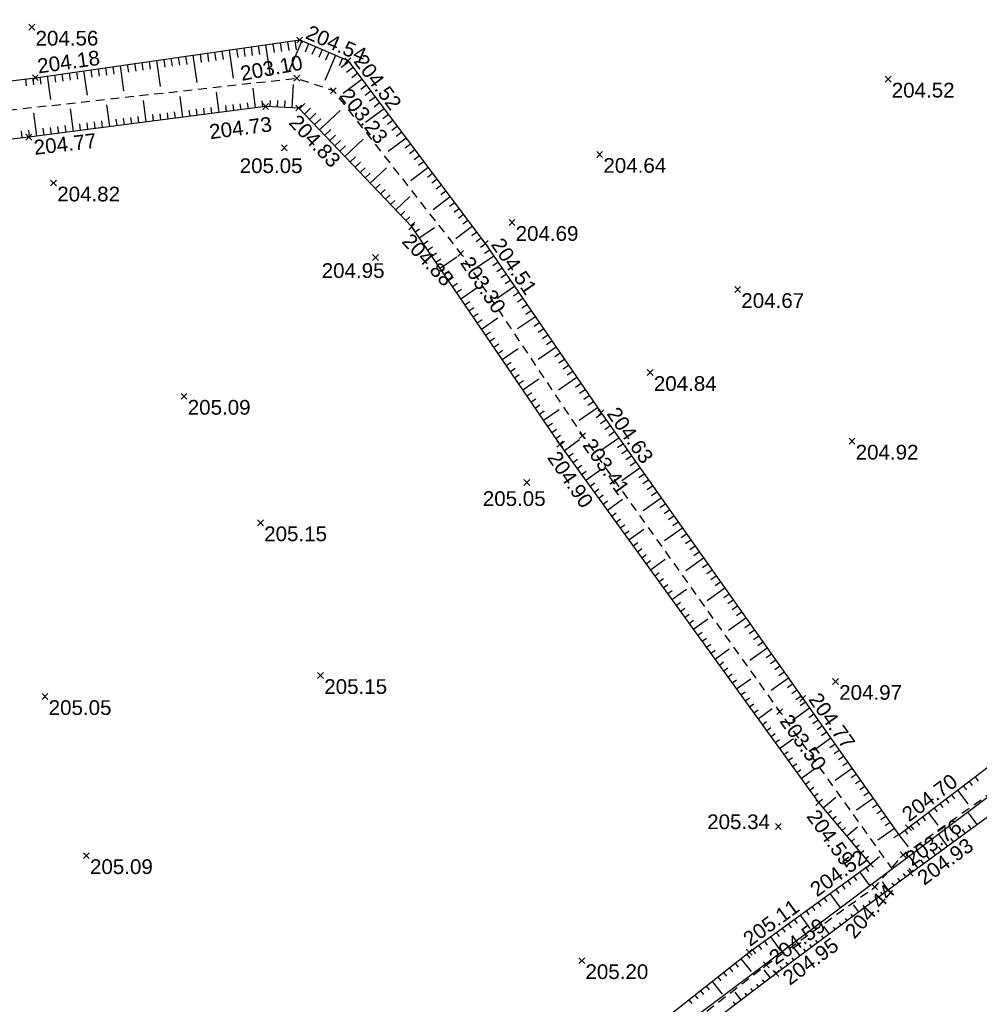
# Model space of a CAD drawing. Extents: x 1616800 to 1632437, y 2248456 to 2251974.
# Tile 246 of 256: x 1618193 to 1618258, y 2251271 to 2251338. Entities that reach past the tile are written whole.
import ezdxf
from ezdxf.enums import TextEntityAlignment as Align

# ---------------------------------------------------------------- set-up
doc = ezdxf.new("R2010")
doc.units = 0
doc.header["$LTSCALE"] = 2
doc.header["$PDMODE"] = 3
doc.header["$PDSIZE"] = 0.2
doc.linetypes.add('CONTINU', pattern=[0])
doc.linetypes.add('FOSSE', pattern=[0.5, 0.3, -0.2])
doc.layers.get('0').update_dxf_attribs({"linetype": 'CONTINUOUS'})
for name, color, linetype in [('X-PTS TOPO-TEXTE TOPOALT', 8, 'CONTINUOUS'), ('X-PTS TOPO-TOPOPOINT', 8, 'CONTINUOUS'), ('Y - FDP TOPO-LIMITES_ 98061', 8, 'CONTINUOUS'), ('Y-FDP TOPO-TOP_AXE_FOSSE', 8, 'CONTINUOUS'), ('Y-FDP TOPO-TOP_BARBULE', 8, 'CONTINUOUS'), ('Y-FDP TOPO-TOP_TALUS', 8, 'CONTINUOUS')]:
    doc.layers.add(name, color=color, linetype=linetype)
doc.styles.get("Standard").update_dxf_attribs({"font": 'arial.ttf'})

# ---------------------------------------------------------------- blocks, each defined once
blk = doc.blocks.new('TCPOINT')
at = {"color": 0}
blk.add_point((0, 0), dxfattribs=at)
at = {"layer": 'X-PTS TOPO-TEXTE TOPOALT'}
blk.add_attdef('ALT', text='', height=0.75, dxfattribs=at).set_placement((0.25, -0.25), align=Align.TOP_LEFT)
blk = doc.blocks.new('TCPOINT_C')
at = {"color": 0}
blk.add_point((0, 0), dxfattribs=at)
at = {"layer": 'X-PTS TOPO-TEXTE TOPOALT'}
blk.add_attdef('ALT', text='', height=0.75, dxfattribs=at).set_placement((0.5, 0.09), align=Align.MIDDLE_LEFT)
blk = doc.blocks.new('TCPOINT_2')
at = {"color": 0}
blk.add_point((0, 0), dxfattribs=at)
at = {"layer": 'X-PTS TOPO-TEXTE TOPOALT'}
blk.add_attdef('ALT', (0.25, 0.25), '', height=0.75, dxfattribs=at)

msp = doc.modelspace()

# ---------------------------------------------------------------- linework, layer by layer
at = {"layer": 'Y - FDP TOPO-LIMITES_ 98061', "flags": 128}
msp.add_lwpolyline([(1618000.033, 2251119.6372), (1618010.804, 2251118.9442), (1618115.6175, 2251197.6704), (1618016.3138, 2251311.8142), (1617999.4777, 2251326.37), (1617969.9379, 2251352.0601), (1617934.7754, 2251382.3083), (1618000.3795, 2251451.6653), (1618016.0396, 2251467.7735), (1618112.1715, 2251442.2887), (1618276.1045, 2251385.219), (1618332.7249, 2251346.7882), (1618346.2552, 2251357.2778), (1618351.6069, 2251354.908), (1618148.3489, 2251202.3141), (1618189.5386, 2251153.7374), (1618188.0254, 2251152.4292), (1618159.8898, 2251128.1121), (1618124.8252, 2251097.8039), (1618067.4989, 2251048.255), (1618052.0285, 2251063.7931), (1618022.5176, 2251095.4882), (1618000.033, 2251119.6372)], dxfattribs=at)
at = {"layer": 'Y-FDP TOPO-TOP_AXE_FOSSE', "linetype": 'FOSSE', "elevation": 201.34, "flags": 128}
msp.add_lwpolyline([(1618345.7226, 2251360.38), (1618329.8716, 2251365.804), (1618308.3316, 2251373.672), (1618293.6566, 2251378.527), (1618271.5336, 2251386.423), (1618253.2956, 2251392.776), (1618224.4006, 2251402.704), (1618207.2536, 2251409.293), (1618192.0736, 2251414.605), (1618177.4756, 2251419.986), (1618161.7616, 2251426.006), (1618144.2136, 2251431.839), (1618128.1146, 2251437.244), (1618112.9256, 2251442.926), (1618093.5746, 2251422.765), (1618085.0156, 2251409.649), (1618074.4826, 2251391.46), (1618063.0196, 2251371.133), (1618065.5016, 2251357.631), (1618069.7156, 2251347.677), (1618080.0226, 2251330.014), (1618085.9466, 2251321.616), (1618104.5726, 2251321.799), (1618118.5166, 2251324.229), (1618136.5086, 2251326.473), (1618156.2926, 2251328.253), (1618175.5956, 2251330.035), (1618211.7116, 2251334.041), (1618214.1936, 2251333.192), (1618222.8506, 2251322.127), (1618231.1446, 2251309.73), (1618244.5446, 2251290.968), (1618252.1488, 2251280.321)], dxfattribs=at)
msp.add_lwpolyline([(1618156.4306, 2251125.508), (1618166.9996, 2251135.119), (1618182.6476, 2251148.697), (1618188.6966, 2251154.37), (1618177.6926, 2251167.258), (1618166.1366, 2251181.139), (1618153.7296, 2251195.795), (1618149.3776, 2251201.621, -0.3656448), (1618149.4576, 2251203.064), (1618168.1926, 2251217.356), (1618183.4896, 2251228.595), (1618197.1766, 2251238.452), (1618213.2316, 2251250.796), (1618229.0026, 2251262.397), (1618243.6426, 2251273.746), (1618251.0196, 2251279.042), (1618252.9486, 2251281.227), (1618271.6956, 2251294.531), (1618289.8346, 2251308.431), (1618308.3586, 2251322.36), (1618326.3986, 2251335.924), (1618340.9166, 2251347.588), (1618348.7706, 2251353.165)], format="xyb", dxfattribs=at)
at = {"layer": 'Y-FDP TOPO-TOP_BARBULE'}
for p, q in [((1618211.0741, 2251336.5209), (1618211.1601, 2251335.9183)), ((1618212.0529, 2251336.578), (1618211.1503, 2251334.4786)), ((1618211.5691, 2251336.5916), (1618211.6591, 2251335.9603)), ((1618206.1242, 2251335.8146), (1618206.2049, 2251335.2492)), ((1618206.6192, 2251335.8853), (1618206.7004, 2251335.3161)), ((1618207.1142, 2251335.9559), (1618207.3867, 2251334.0462)), ((1618207.6092, 2251336.0265), (1618207.6915, 2251335.4499)), ((1618208.1042, 2251336.0971), (1618208.187, 2251335.5168)), ((1618208.5992, 2251336.1678), (1618208.6825, 2251335.5837)), ((1618209.0941, 2251336.2384), (1618209.178, 2251335.6507)), ((1618209.5891, 2251336.309), (1618209.8704, 2251334.3375)), ((1618210.0841, 2251336.3797), (1618210.169, 2251335.7845)), ((1618210.5791, 2251336.4503), (1618210.6646, 2251335.8514)), ((1618212.5122, 2251336.3805), (1618212.2684, 2251335.8133)), ((1618212.9716, 2251336.183), (1618212.7401, 2251335.6447)), ((1618213.4309, 2251335.9855), (1618213.2031, 2251335.4556)), ((1618213.8903, 2251335.788), (1618213.6661, 2251335.2666)), ((1618201.6693, 2251335.179), (1618201.7453, 2251334.6469)), ((1618202.1643, 2251335.2496), (1618202.4191, 2251333.4638)), ((1618202.6593, 2251335.3202), (1618202.7363, 2251334.7808)), ((1618203.1543, 2251335.3908), (1618203.2318, 2251334.8477)), ((1618203.6493, 2251335.4615), (1618203.7273, 2251334.9146)), ((1618204.1443, 2251335.5321), (1618204.2228, 2251334.9815)), ((1618204.6393, 2251335.6027), (1618204.9029, 2251333.755)), ((1618205.1342, 2251335.6734), (1618205.2139, 2251335.1153)), ((1618205.6292, 2251335.744), (1618205.7094, 2251335.1823)), ((1618214.3496, 2251335.5906), (1618213.6144, 2251333.8805)), ((1618214.8089, 2251335.3931), (1618214.592, 2251334.8885)), ((1618215.239, 2251335.1583), (1618214.7291, 2251334.775)), ((1618196.7195, 2251334.4727), (1618196.7901, 2251333.9778)), ((1618197.2145, 2251334.5433), (1618197.4516, 2251332.8813)), ((1618197.7095, 2251334.6139), (1618197.7811, 2251334.1116)), ((1618198.2044, 2251334.6846), (1618198.2766, 2251334.1785)), ((1618198.6994, 2251334.7552), (1618198.7722, 2251334.2455)), ((1618199.1944, 2251334.8258), (1618199.2677, 2251334.3124)), ((1618199.6894, 2251334.8964), (1618199.9354, 2251333.1726)), ((1618200.1844, 2251334.9671), (1618200.2587, 2251334.4462)), ((1618200.6794, 2251335.0377), (1618200.7542, 2251334.5131)), ((1618201.1744, 2251335.1083), (1618201.2497, 2251334.58)), ((1618215.5394, 2251334.7586), (1618215.0947, 2251334.4243)), ((1618193.2526, 2251333.993), (1618193.3098, 2251333.5194)), ((1618193.749, 2251334.0529), (1618193.8063, 2251333.5782)), ((1618194.2445, 2251334.1195), (1618194.3125, 2251333.6432)), ((1618194.7395, 2251334.1901), (1618194.9678, 2251332.5901)), ((1618195.2345, 2251334.2608), (1618195.3035, 2251333.7771)), ((1618195.7295, 2251334.3314), (1618195.7991, 2251333.844)), ((1618196.2245, 2251334.402), (1618196.2946, 2251333.9109)), ((1618216.1403, 2251333.9593), (1618214.8573, 2251332.9948)), ((1618215.8399, 2251334.359), (1618215.4531, 2251334.0682)), ((1618208.9125, 2251332.0253), (1618208.739, 2251333.3702)), ((1618211.4051, 2251332.0324), (1618211.4757, 2251333.6199)), ((1618216.4408, 2251333.5596), (1618216.0577, 2251333.2717)), ((1618216.7412, 2251333.16), (1618216.36, 2251332.8734)), ((1618201.4742, 2251331.0656), (1618201.287, 2251332.5167)), ((1618203.9536, 2251331.3855), (1618203.771, 2251332.8012)), ((1618206.4331, 2251331.7054), (1618206.255, 2251333.0857)), ((1618209.4084, 2251332.0892), (1618209.3566, 2251332.4906)), ((1618209.9066, 2251332.099), (1618209.9253, 2251332.5191)), ((1618210.4061, 2251332.0768), (1618210.4256, 2251332.5156)), ((1618210.9056, 2251332.0546), (1618210.9259, 2251332.5121)), ((1618217.0416, 2251332.7603), (1618216.6623, 2251332.4751)), ((1618196.5153, 2251330.4258), (1618196.3189, 2251331.9477)), ((1618198.9947, 2251330.7457), (1618198.8029, 2251332.2322)), ((1618204.4495, 2251331.4495), (1618204.395, 2251331.8721)), ((1618204.9454, 2251331.5134), (1618204.8912, 2251331.9339)), ((1618205.4413, 2251331.5774), (1618205.3873, 2251331.9958)), ((1618205.9372, 2251331.6414), (1618205.8835, 2251332.0576)), ((1618206.929, 2251331.7694), (1618206.8758, 2251332.1813)), ((1618207.4249, 2251331.8333), (1618207.372, 2251332.2432)), ((1618207.9207, 2251331.8973), (1618207.8681, 2251332.305)), ((1618208.4166, 2251331.9613), (1618208.3643, 2251332.3669)), ((1618211.8848, 2251331.9666), (1618212.2586, 2251332.3224)), ((1618212.2295, 2251331.6044), (1618212.6486, 2251332.0033)), ((1618213.2637, 2251330.5179), (1618214.6494, 2251331.8369)), ((1618217.6425, 2251331.961), (1618216.3903, 2251331.0197)), ((1618217.3421, 2251332.3606), (1618216.9646, 2251332.0768)), ((1618194.0358, 2251330.106), (1618193.8349, 2251331.6632)), ((1618198.4988, 2251330.6817), (1618198.441, 2251331.1298)), ((1618199.4906, 2251330.8097), (1618199.4334, 2251331.2535)), ((1618199.9865, 2251330.8737), (1618199.9295, 2251331.3154)), ((1618200.4824, 2251330.9377), (1618200.4257, 2251331.3772)), ((1618200.9783, 2251331.0016), (1618200.9218, 2251331.4391)), ((1618201.9701, 2251331.1296), (1618201.9142, 2251331.5628)), ((1618202.466, 2251331.1936), (1618202.4103, 2251331.6247)), ((1618202.9618, 2251331.2575), (1618202.9065, 2251331.6865)), ((1618203.4577, 2251331.3215), (1618203.4027, 2251331.7484)), ((1618212.5742, 2251331.2423), (1618213.0068, 2251331.654)), ((1618212.9189, 2251330.8801), (1618213.3431, 2251331.2838)), ((1618217.943, 2251331.5613), (1618217.5692, 2251331.2803)), ((1618218.2434, 2251331.1616), (1618217.8715, 2251330.882)), ((1618193.0434, 2251329.9834), (1618192.9884, 2251330.4542)), ((1618193.5399, 2251330.042), (1618193.4794, 2251330.5113)), ((1618194.5317, 2251330.1699), (1618194.4717, 2251330.635)), ((1618195.0276, 2251330.2339), (1618194.9679, 2251330.6968)), ((1618195.5235, 2251330.2979), (1618195.464, 2251330.7587)), ((1618196.0194, 2251330.3619), (1618195.9602, 2251330.8206)), ((1618197.0112, 2251330.4898), (1618196.9525, 2251330.9443)), ((1618197.5071, 2251330.5538), (1618197.4487, 2251331.0061)), ((1618198.0029, 2251330.6178), (1618197.9449, 2251331.068)), ((1618213.6084, 2251330.1557), (1618214.0157, 2251330.5434)), ((1618218.5439, 2251330.762), (1618218.1738, 2251330.4837)), ((1618213.9531, 2251329.7936), (1618214.3519, 2251330.1732)), ((1618214.2978, 2251329.4314), (1618214.6882, 2251329.803)), ((1618214.9873, 2251328.7071), (1618216.2323, 2251329.8921)), ((1618219.1447, 2251329.9626), (1618217.9234, 2251329.0445)), ((1618218.8443, 2251330.3623), (1618218.476, 2251330.0855)), ((1618214.6425, 2251329.0692), (1618215.0245, 2251329.4328)), ((1618219.4452, 2251329.563), (1618219.0806, 2251329.2889)), ((1618219.7456, 2251329.1633), (1618219.3829, 2251328.8906)), ((1618215.332, 2251328.3449), (1618215.6971, 2251328.6924)), ((1618220.0461, 2251328.7636), (1618219.6852, 2251328.4924)), ((1618215.6767, 2251327.9827), (1618216.0333, 2251328.3222)), ((1618216.0214, 2251327.6206), (1618216.3696, 2251327.952)), ((1618216.7109, 2251326.8962), (1618217.8152, 2251327.9473)), ((1618220.647, 2251327.9643), (1618219.4565, 2251327.0694)), ((1618220.3465, 2251328.364), (1618219.9875, 2251328.0941)), ((1618216.3661, 2251327.2584), (1618216.7059, 2251327.5818)), ((1618220.9474, 2251327.5646), (1618220.5921, 2251327.2975)), ((1618221.2478, 2251327.1649), (1618220.8944, 2251326.8993)), ((1618217.0556, 2251326.534), (1618217.3784, 2251326.8413)), ((1618217.4003, 2251326.1719), (1618217.7147, 2251326.4711)), ((1618221.5483, 2251326.7653), (1618221.1967, 2251326.501)), ((1618217.745, 2251325.8097), (1618218.051, 2251326.1009)), ((1618218.4345, 2251325.0854), (1618219.3981, 2251326.0026)), ((1618222.1492, 2251325.9659), (1618220.9895, 2251325.0942)), ((1618221.8487, 2251326.3656), (1618221.499, 2251326.1027)), ((1618218.0897, 2251325.4475), (1618218.3873, 2251325.7307)), ((1618222.4496, 2251325.5663), (1618222.1036, 2251325.3061)), ((1618222.75, 2251325.1666), (1618222.4059, 2251324.9079)), ((1618218.7792, 2251324.7232), (1618219.0598, 2251324.9903)), ((1618219.1239, 2251324.361), (1618219.3961, 2251324.6201)), ((1618223.0505, 2251324.7669), (1618222.7082, 2251324.5096)), ((1618219.4686, 2251323.9988), (1618219.7324, 2251324.2499)), ((1618219.7606, 2251323.594), (1618220.0647, 2251323.8012)), ((1618220.042, 2251323.1808), (1618221.0775, 2251323.8861)), ((1618223.6514, 2251323.9676), (1618222.5226, 2251323.1191)), ((1618223.3509, 2251324.3673), (1618223.0104, 2251324.1113)), ((1618223.9518, 2251323.5679), (1618223.615, 2251323.3148)), ((1618224.2523, 2251323.1683), (1618223.9172, 2251322.9164)), ((1618220.3235, 2251322.7675), (1618220.6407, 2251322.9836)), ((1618220.605, 2251322.3543), (1618220.9287, 2251322.5748)), ((1618224.5513, 2251322.7676), (1618224.2006, 2251322.528)), ((1618220.8864, 2251321.941), (1618221.2167, 2251322.166)), ((1618221.1679, 2251321.5278), (1618221.5048, 2251321.7572)), ((1618221.4494, 2251321.1145), (1618222.5917, 2251321.8926)), ((1618225.1154, 2251321.9419), (1618223.9399, 2251321.1389)), ((1618224.8334, 2251322.3548), (1618224.4817, 2251322.1145)), ((1618225.3974, 2251321.529), (1618225.0438, 2251321.2875)), ((1618225.6795, 2251321.1162), (1618225.3249, 2251320.874)), ((1618221.7308, 2251320.7013), (1618222.0727, 2251320.9342)), ((1618222.0123, 2251320.288), (1618222.3534, 2251320.5203)), ((1618225.9615, 2251320.7033), (1618225.606, 2251320.4604)), ((1618222.2938, 2251319.8748), (1618222.634, 2251320.1065)), ((1618222.8567, 2251319.0483), (1618223.9853, 2251319.817)), ((1618226.5256, 2251319.8776), (1618225.3341, 2251319.0637)), ((1618226.2435, 2251320.2904), (1618225.887, 2251320.0469)), ((1618222.5753, 2251319.4615), (1618222.9147, 2251319.6927)), ((1618226.8076, 2251319.4647), (1618226.4492, 2251319.2199)), ((1618227.0896, 2251319.0518), (1618226.7303, 2251318.8064)), ((1618223.1382, 2251318.6351), (1618223.476, 2251318.8651)), ((1618223.4197, 2251318.2218), (1618223.7566, 2251318.4513)), ((1618227.3717, 2251318.639), (1618227.0113, 2251318.3928)), ((1618223.7011, 2251317.8086), (1618224.0372, 2251318.0375)), ((1618224.2641, 2251316.9821), (1618225.379, 2251317.7414)), ((1618227.9357, 2251317.8132), (1618226.7283, 2251316.9884)), ((1618227.6537, 2251318.2261), (1618227.2924, 2251317.9793)), ((1618223.9826, 2251317.3953), (1618224.3179, 2251317.6237)), ((1618228.2177, 2251317.4004), (1618227.8546, 2251317.1523)), ((1618224.5455, 2251316.5688), (1618224.8792, 2251316.7961)), ((1618224.827, 2251316.1556), (1618225.1598, 2251316.3822)), ((1618228.4998, 2251316.9875), (1618228.1356, 2251316.7388)), ((1618228.7818, 2251316.5746), (1618228.4167, 2251316.3252)), ((1618225.1085, 2251315.7423), (1618225.4405, 2251315.9684)), ((1618229.3459, 2251315.7489), (1618228.1225, 2251314.9132)), ((1618229.0638, 2251316.1618), (1618228.6978, 2251315.9117)), ((1618225.39, 2251315.3291), (1618225.7211, 2251315.5546)), ((1618225.6714, 2251314.9158), (1618226.7726, 2251315.6658)), ((1618229.6279, 2251315.336), (1618229.2599, 2251315.0847)), ((1618225.9529, 2251314.5026), (1618226.2824, 2251314.727)), ((1618229.9099, 2251314.9232), (1618229.541, 2251314.6712)), ((1618230.192, 2251314.5103), (1618229.8221, 2251314.2576)), ((1618226.2344, 2251314.0893), (1618226.5631, 2251314.3132)), ((1618226.5158, 2251313.6761), (1618226.8437, 2251313.8994)), ((1618230.474, 2251314.0974), (1618230.1032, 2251313.8441)), ((1618226.7973, 2251313.2628), (1618227.1244, 2251313.4856)), ((1618227.0788, 2251312.8496), (1618228.1662, 2251313.5902)), ((1618230.756, 2251313.6846), (1618229.5167, 2251312.838)), ((1618231.0381, 2251313.2717), (1618230.6653, 2251313.0171)), ((1618227.3602, 2251312.4363), (1618227.6857, 2251312.658)), ((1618231.3201, 2251312.8588), (1618230.9464, 2251312.6036)), ((1618231.6021, 2251312.446), (1618231.2274, 2251312.19)), ((1618227.6417, 2251312.0231), (1618227.9663, 2251312.2441)), ((1618227.9232, 2251311.6098), (1618228.2469, 2251311.8303)), ((1618231.8841, 2251312.0331), (1618231.5085, 2251311.7765)), ((1618228.2047, 2251311.1966), (1618228.5276, 2251311.4165)), ((1618228.4861, 2251310.7833), (1618229.5599, 2251311.5147)), ((1618232.1662, 2251311.6202), (1618230.9109, 2251310.7627)), ((1618232.4493, 2251311.2082), (1618232.0755, 2251310.9441)), ((1618228.7676, 2251310.3701), (1618229.0889, 2251310.5889)), ((1618232.7378, 2251310.7998), (1618232.3617, 2251310.5342)), ((1618233.0262, 2251310.3913), (1618232.6507, 2251310.1261)), ((1618229.0491, 2251309.9568), (1618229.3695, 2251310.1751)), ((1618229.3305, 2251309.5436), (1618229.6502, 2251309.7613)), ((1618233.3147, 2251309.9829), (1618232.9397, 2251309.7181)), ((1618229.6125, 2251309.1307), (1618229.9253, 2251309.3566)), ((1618229.9053, 2251308.7254), (1618230.938, 2251309.4713)), ((1618233.6031, 2251309.5745), (1618232.3548, 2251308.6929)), ((1618233.8916, 2251309.1661), (1618233.5176, 2251308.902)), ((1618230.1981, 2251308.3201), (1618230.5074, 2251308.5435)), ((1618234.18, 2251308.7577), (1618233.8066, 2251308.4939)), ((1618234.4685, 2251308.3493), (1618234.0955, 2251308.0859)), ((1618230.4909, 2251307.9148), (1618230.7996, 2251308.1378)), ((1618230.7837, 2251307.5095), (1618231.0919, 2251307.7321)), ((1618234.7569, 2251307.9409), (1618234.3845, 2251307.6779)), ((1618231.0765, 2251307.1041), (1618231.3842, 2251307.3264)), ((1618231.3692, 2251306.6988), (1618232.3932, 2251307.4385)), ((1618235.0454, 2251307.5325), (1618233.8057, 2251306.6569)), ((1618235.3338, 2251307.1241), (1618234.9625, 2251306.8618)), ((1618231.662, 2251306.2935), (1618231.9687, 2251306.515)), ((1618235.6223, 2251306.7157), (1618235.2514, 2251306.4537)), ((1618231.9548, 2251305.8882), (1618232.2609, 2251306.1093)), ((1618232.2476, 2251305.4829), (1618232.5532, 2251305.7037)), ((1618235.9107, 2251306.3073), (1618235.5404, 2251306.0457)), ((1618236.1992, 2251305.8989), (1618235.8294, 2251305.6377)), ((1618232.5404, 2251305.0776), (1618232.8455, 2251305.298)), ((1618232.8332, 2251304.6723), (1618233.8484, 2251305.4056)), ((1618236.4876, 2251305.4905), (1618235.2566, 2251304.621)), ((1618236.7761, 2251305.0821), (1618236.4073, 2251304.8216)), ((1618233.1259, 2251304.267), (1618233.43, 2251304.4866)), ((1618237.0645, 2251304.6736), (1618236.6963, 2251304.4135)), ((1618233.4187, 2251303.8616), (1618233.7222, 2251304.0809)), ((1618233.7115, 2251303.4563), (1618234.0145, 2251303.6752)), ((1618237.353, 2251304.2652), (1618236.9852, 2251304.0055)), ((1618237.6414, 2251303.8568), (1618237.2742, 2251303.5974)), ((1618234.0043, 2251303.051), (1618234.3068, 2251303.2695)), ((1618234.2971, 2251302.6457), (1618235.3036, 2251303.3728)), ((1618237.9299, 2251303.4484), (1618236.7074, 2251302.585)), ((1618238.2184, 2251303.04), (1618237.8521, 2251302.7814)), ((1618234.5898, 2251302.2404), (1618234.8913, 2251302.4581)), ((1618238.5068, 2251302.6316), (1618238.1411, 2251302.3733)), ((1618234.8826, 2251301.8351), (1618235.1835, 2251302.0524)), ((1618235.1754, 2251301.4298), (1618235.4758, 2251301.6467)), ((1618238.7953, 2251302.2232), (1618238.4301, 2251301.9653)), ((1618239.0837, 2251301.8148), (1618238.719, 2251301.5572)), ((1618235.4682, 2251301.0245), (1618235.7681, 2251301.2411)), ((1618235.761, 2251300.6191), (1618236.7588, 2251301.3399)), ((1618239.3722, 2251301.4064), (1618238.1583, 2251300.549)), ((1618239.6606, 2251300.998), (1618239.297, 2251300.7411)), ((1618236.0538, 2251300.2138), (1618236.3526, 2251300.4297)), ((1618239.9491, 2251300.5896), (1618239.5859, 2251300.3331)), ((1618236.3465, 2251299.8085), (1618236.6448, 2251300.024)), ((1618240.2375, 2251300.1812), (1618239.8749, 2251299.9251)), ((1618240.526, 2251299.7728), (1618240.1639, 2251299.517)), ((1618236.6393, 2251299.4032), (1618236.9371, 2251299.6183)), ((1618236.9321, 2251298.9979), (1618237.2294, 2251299.2126)), ((1618237.2249, 2251298.5926), (1618238.2139, 2251299.307)), ((1618240.8144, 2251299.3644), (1618239.6091, 2251298.5131)), ((1618237.5177, 2251298.1873), (1618237.8139, 2251298.4012)), ((1618241.1029, 2251298.9559), (1618240.7418, 2251298.7009)), ((1618241.3913, 2251298.5475), (1618241.0308, 2251298.2929)), ((1618237.8105, 2251297.782), (1618238.1061, 2251297.9955)), ((1618241.6798, 2251298.1391), (1618241.3197, 2251297.8848)), ((1618241.9682, 2251297.7307), (1618241.6087, 2251297.4768)), ((1618238.1032, 2251297.3766), (1618238.3984, 2251297.5898)), ((1618238.396, 2251296.9713), (1618238.6906, 2251297.1842)), ((1618238.6888, 2251296.566), (1618239.6691, 2251297.2742)), ((1618242.2567, 2251297.3223), (1618241.06, 2251296.4771)), ((1618238.9816, 2251296.1607), (1618239.2752, 2251296.3728)), ((1618242.5451, 2251296.9139), (1618242.1866, 2251296.6607)), ((1618242.8336, 2251296.5055), (1618242.4756, 2251296.2527)), ((1618239.2744, 2251295.7554), (1618239.5674, 2251295.9671)), ((1618243.122, 2251296.0971), (1618242.7646, 2251295.8446)), ((1618243.4105, 2251295.6887), (1618243.0535, 2251295.4366)), ((1618239.5672, 2251295.3501), (1618239.8597, 2251295.5614)), ((1618239.8599, 2251294.9448), (1618240.1519, 2251295.1557)), ((1618240.1527, 2251294.5395), (1618241.1243, 2251295.2413)), ((1618243.6989, 2251295.2803), (1618242.5109, 2251294.4412)), ((1618240.4455, 2251294.1341), (1618240.7365, 2251294.3443)), ((1618243.9874, 2251294.8719), (1618243.6315, 2251294.6205)), ((1618244.2758, 2251294.4635), (1618243.9204, 2251294.2125)), ((1618240.7383, 2251293.7288), (1618241.0287, 2251293.9386)), ((1618244.5643, 2251294.0551), (1618244.2094, 2251293.8044)), ((1618244.8527, 2251293.6467), (1618244.4984, 2251293.3964)), ((1618241.0311, 2251293.3235), (1618241.321, 2251293.5329)), ((1618241.3239, 2251292.9182), (1618241.6132, 2251293.1273)), ((1618241.6166, 2251292.5129), (1618242.5795, 2251293.2085)), ((1618245.1412, 2251293.2382), (1618243.9617, 2251292.4052)), ((1618241.9094, 2251292.1076), (1618242.1978, 2251292.3159)), ((1618245.4296, 2251292.8298), (1618245.0763, 2251292.5803)), ((1618245.7181, 2251292.4214), (1618245.3653, 2251292.1723)), ((1618242.2022, 2251291.7023), (1618242.49, 2251291.9102)), ((1618246.0065, 2251292.013), (1618245.6542, 2251291.7642)), ((1618246.295, 2251291.6046), (1618245.9432, 2251291.3562)), ((1618242.495, 2251291.297), (1618242.7823, 2251291.5045)), ((1618242.7878, 2251290.8916), (1618243.0745, 2251291.0988)), ((1618243.0806, 2251290.4863), (1618244.0347, 2251291.1756)), ((1618246.5834, 2251291.1962), (1618245.4126, 2251290.3693)), ((1618243.3733, 2251290.081), (1618243.6591, 2251290.2874)), ((1618246.8719, 2251290.7878), (1618246.5211, 2251290.5401)), ((1618247.1603, 2251290.3794), (1618246.8101, 2251290.132)), ((1618243.6661, 2251289.6757), (1618243.9513, 2251289.8817)), ((1618247.4488, 2251289.971), (1618247.0991, 2251289.724)), ((1618243.9589, 2251289.2704), (1618244.2436, 2251289.476)), ((1618244.2517, 2251288.8651), (1618244.5358, 2251289.0703)), ((1618244.5445, 2251288.4598), (1618245.4899, 2251289.1427)), ((1618248.0257, 2251289.1542), (1618246.8634, 2251288.3333)), ((1618247.7372, 2251289.5626), (1618247.388, 2251289.316)), ((1618244.8373, 2251288.0545), (1618245.1204, 2251288.259)), ((1618248.3141, 2251288.7458), (1618247.966, 2251288.4999)), ((1618248.6026, 2251288.3374), (1618248.2549, 2251288.0918)), ((1618245.13, 2251287.6491), (1618245.4126, 2251287.8533)), ((1618248.891, 2251287.929), (1618248.5439, 2251287.6838)), ((1618245.4228, 2251287.2438), (1618245.7049, 2251287.4476)), ((1618245.7156, 2251286.8385), (1618245.9971, 2251287.0419)), ((1618246.0084, 2251286.4332), (1618246.9451, 2251287.1099)), ((1618249.4679, 2251287.1121), (1618248.3143, 2251286.2974)), ((1618249.1795, 2251287.5206), (1618248.8329, 2251287.2758)), ((1618249.7564, 2251286.7037), (1618249.4108, 2251286.4597)), ((1618250.0448, 2251286.2953), (1618249.6998, 2251286.0516)), ((1618257.8313, 2251286.5306), (1618258.0494, 2251286.2442)), ((1618246.3012, 2251286.0279), (1618246.5817, 2251286.2305)), ((1618246.5939, 2251285.6226), (1618246.8739, 2251285.8248)), ((1618250.3333, 2251285.8869), (1618249.9887, 2251285.6436)), ((1618256.6378, 2251285.622), (1618257.3404, 2251284.6991)), ((1618257.0356, 2251285.9249), (1618257.2489, 2251285.6448)), ((1618257.4335, 2251286.2278), (1618257.6491, 2251285.9445)), ((1618246.8867, 2251285.2173), (1618247.1662, 2251285.4191)), ((1618247.1795, 2251284.812), (1618247.4584, 2251285.0134)), ((1618247.4992, 2251284.4276), (1618248.3569, 2251285.1495)), ((1618250.9102, 2251285.0701), (1618249.7652, 2251284.2614)), ((1618250.6217, 2251285.4785), (1618250.2777, 2251285.2355)), ((1618255.8422, 2251285.0162), (1618256.0481, 2251284.7458)), ((1618256.24, 2251285.3191), (1618256.4483, 2251285.0455)), ((1618247.8211, 2251284.045), (1618248.0711, 2251284.2555)), ((1618251.1986, 2251284.6617), (1618250.8556, 2251284.4195)), ((1618251.4871, 2251284.2533), (1618251.1446, 2251284.0114)), ((1618255.0465, 2251284.4105), (1618255.2476, 2251284.1464)), ((1618255.4443, 2251284.7134), (1618255.6478, 2251284.4461)), ((1618248.143, 2251283.6625), (1618248.3858, 2251283.8667)), ((1618251.7755, 2251283.8449), (1618251.4336, 2251283.6034)), ((1618254.2509, 2251283.8047), (1618254.447, 2251283.5471)), ((1618254.6487, 2251284.1076), (1618255.3107, 2251283.2381)), ((1618257.9718, 2251283.301), (1618257.3974, 2251284.086)), ((1618248.465, 2251283.2799), (1618248.7004, 2251283.478)), ((1618248.7869, 2251282.8974), (1618249.0151, 2251283.0893)), ((1618249.1089, 2251282.5148), (1618249.8449, 2251283.1342)), ((1618252.3524, 2251283.0281), (1618251.216, 2251282.2255)), ((1618252.064, 2251283.4365), (1618251.7225, 2251283.1953)), ((1618253.0574, 2251282.8961), (1618253.2462, 2251282.648)), ((1618253.4552, 2251283.199), (1618253.6465, 2251282.9477)), ((1618253.853, 2251283.5018), (1618254.0468, 2251283.2474)), ((1618257.1648, 2251282.7105), (1618256.9904, 2251282.9488)), ((1618257.5683, 2251283.0058), (1618257.395, 2251283.2427)), ((1618249.4308, 2251282.1322), (1618249.6443, 2251282.3119)), ((1618252.6409, 2251282.6197), (1618252.3005, 2251282.3792)), ((1618252.6596, 2251282.5932), (1618253.2809, 2251281.7771)), ((1618255.9543, 2251281.8247), (1618255.3627, 2251282.6332)), ((1618256.3578, 2251282.12), (1618256.1814, 2251282.3611)), ((1618256.7613, 2251282.4152), (1618256.5859, 2251282.655)), ((1618249.7528, 2251281.7497), (1618249.959, 2251281.9232)), ((1618255.5508, 2251281.5295), (1618255.3723, 2251281.7734)), ((1618250.0747, 2251281.3671), (1618250.2736, 2251281.5345)), ((1618250.3967, 2251280.9846), (1618250.5883, 2251281.1458)), ((1618250.7186, 2251280.602), (1618251.3329, 2251281.119)), ((1618253.9367, 2251280.3484), (1618253.328, 2251281.1803)), ((1618254.3402, 2251280.6437), (1618254.1587, 2251280.8918)), ((1618254.7437, 2251280.9389), (1618254.5632, 2251281.1857)), ((1618255.1473, 2251281.2342), (1618254.9677, 2251281.4795)), ((1618250.3864, 2251280.3606), (1618250.5812, 2251280.0926)), ((1618253.5332, 2251280.0532), (1618253.3569, 2251280.2941)), ((1618249.5775, 2251279.7728), (1618249.7799, 2251279.4942)), ((1618249.982, 2251280.0667), (1618250.658, 2251279.1363)), ((1618252.7306, 2251279.4567), (1618252.5829, 2251279.655)), ((1618253.1316, 2251279.7553), (1618252.9688, 2251279.9739)), ((1618248.364, 2251278.891), (1618248.5652, 2251278.6141)), ((1618248.7685, 2251279.1849), (1618248.9701, 2251278.9075)), ((1618249.173, 2251279.4788), (1618249.375, 2251279.2009)), ((1618251.9285, 2251278.8594), (1618251.5368, 2251279.3854)), ((1618252.3295, 2251279.1581), (1618252.1969, 2251279.3361)), ((1618247.5551, 2251278.3031), (1618247.7554, 2251278.0274)), ((1618247.9595, 2251278.5971), (1618248.6288, 2251277.676)), ((1618251.1265, 2251278.2622), (1618251.0267, 2251278.3961)), ((1618251.5275, 2251278.5608), (1618251.4251, 2251278.6983)), ((1618246.7461, 2251277.7153), (1618246.9457, 2251277.4406)), ((1618247.1506, 2251278.0092), (1618247.3505, 2251277.734)), ((1618249.9234, 2251277.3663), (1618249.5784, 2251277.8296)), ((1618250.3245, 2251277.6649), (1618250.2222, 2251277.8022)), ((1618250.7255, 2251277.9635), (1618250.6245, 2251278.0992)), ((1618245.9371, 2251277.1274), (1618246.5996, 2251276.2157)), ((1618246.3416, 2251277.4213), (1618246.5408, 2251277.1473)), ((1618249.1214, 2251276.769), (1618249.0154, 2251276.9113)), ((1618249.5224, 2251277.0676), (1618249.4177, 2251277.2083)), ((1618244.7237, 2251276.2456), (1618244.9212, 2251275.9738)), ((1618245.1282, 2251276.5396), (1618245.3261, 2251276.2672)), ((1618245.5326, 2251276.8335), (1618245.731, 2251276.5605)), ((1618247.9183, 2251275.8731), (1618247.5524, 2251276.3644)), ((1618248.3194, 2251276.1717), (1618248.2108, 2251276.3174)), ((1618248.7204, 2251276.4703), (1618248.6131, 2251276.6144)), ((1618243.9147, 2251275.6578), (1618244.5704, 2251274.7554)), ((1618244.3192, 2251275.9517), (1618244.5163, 2251275.6804)), ((1618247.5173, 2251275.5744), (1618247.4063, 2251275.7235)), ((1618243.1057, 2251275.0699), (1618243.3017, 2251274.8003)), ((1618243.5102, 2251275.3638), (1618243.7065, 2251275.0937)), ((1618245.9133, 2251274.3799), (1618245.5265, 2251274.8992)), ((1618246.7153, 2251274.9772), (1618246.6018, 2251275.1296)), ((1618247.1163, 2251275.2758), (1618247.004, 2251275.4266)), ((1618242.3021, 2251274.475), (1618242.51, 2251274.2118)), ((1618242.7013, 2251274.776), (1618242.8976, 2251274.5058)), ((1618245.5122, 2251274.0812), (1618245.395, 2251274.2387)), ((1618246.3143, 2251274.6785), (1618246.1995, 2251274.8326)), ((1618241.125, 2251273.5452), (1618241.3309, 2251273.2846)), ((1618241.5174, 2251273.8552), (1618241.7239, 2251273.5937)), ((1618241.9098, 2251274.1651), (1618242.6005, 2251273.2906)), ((1618244.7102, 2251273.484), (1618244.5904, 2251273.6448)), ((1618245.1112, 2251273.7826), (1618244.9927, 2251273.9418)), ((1618240.3403, 2251272.9254), (1618240.5448, 2251272.6665)), ((1618240.7327, 2251273.2353), (1618240.9379, 2251272.9756)), ((1618243.9106, 2251272.8835), (1618243.5018, 2251273.4228)), ((1618244.3092, 2251273.1853), (1618244.1881, 2251273.3479)), ((1618239.5556, 2251272.3056), (1618239.7587, 2251272.0484)), ((1618239.9479, 2251272.6155), (1618240.6274, 2251271.7553)), ((1618243.1137, 2251272.2794), (1618242.9926, 2251272.4391)), ((1618243.5121, 2251272.5814), (1618243.3903, 2251272.7422)), ((1618238.7708, 2251271.6857), (1618238.9726, 2251271.4302)), ((1618239.1632, 2251271.9956), (1618239.3657, 2251271.7393)), ((1618241.9183, 2251271.3733), (1618241.5225, 2251271.8953)), ((1618242.3167, 2251271.6753), (1618242.1972, 2251271.833)), ((1618242.7152, 2251271.9774), (1618242.5949, 2251272.136)), ((1618238.3785, 2251271.3758), (1618238.5796, 2251271.1212)), ((1618241.5198, 2251271.0712), (1618241.4019, 2251271.2268))]:
    msp.add_line(p, q, dxfattribs=at)
at = {"layer": 'Y-FDP TOPO-TOP_TALUS', "elevation": 201.34, "flags": 128}
msp.add_lwpolyline([(1618076.7416, 2251390.755), (1618065.1236, 2251370.841), (1618068.5126, 2251356.378), (1618072.2026, 2251348.765), (1618081.6296, 2251330.888), (1618086.7366, 2251323.829), (1618104.4946, 2251323.54), (1618118.2186, 2251326.093), (1618136.1806, 2251328.289), (1618156.6396, 2251330.131), (1618175.7606, 2251331.883), (1618193.9326, 2251334.075), (1618211.9086, 2251336.64), (1618215.1836, 2251335.232), (1618224.5306, 2251322.798), (1618232.3986, 2251311.28), (1618246.1146, 2251291.86), (1618252.6596, 2251282.5932)], dxfattribs=at)
at = {"layer": 'Y-FDP TOPO-TOP_TALUS', "linetype": 'CONTINU', "elevation": 201.34, "flags": 128}
msp.add_lwpolyline([(1618252.6596, 2251282.5932), (1618270.6736, 2251296.308), (1618288.8656, 2251309.911), (1618307.3206, 2251323.741), (1618325.3976, 2251337.807), (1618337.8176, 2251347.483), (1618348.5986, 2251354.875)], dxfattribs=at)
for points in [[(1618191.4506, 2251152.345), (1618189.1546, 2251154.963), (1618178.2186, 2251167.644), (1618166.5216, 2251181.613), (1618154.0846, 2251196.045), (1618150.1926, 2251201.47, -0.3750987), (1618150.2966, 2251202.619), (1618168.4386, 2251216.809), (1618184.1106, 2251227.925), (1618197.6936, 2251237.892), (1618213.6916, 2251250.294), (1618229.4576, 2251261.928), (1618244.2886, 2251273.17), (1618253.4346, 2251279.981), (1618272.0646, 2251293.613), (1618290.5806, 2251307.57), (1618308.6406, 2251321.083), (1618326.9866, 2251335.028), (1618342.2636, 2251346.006), (1618350.4086, 2251352.347)], [(1618155.2456, 2251125.635), (1618166.5336, 2251135.708), (1618182.2566, 2251149.184), (1618187.6676, 2251154.3), (1618177.0676, 2251166.956), (1618165.3646, 2251180.513), (1618152.9476, 2251195.166), (1618147.4166, 2251201.665, -0.2737547), (1618148.2686, 2251203.784), (1618167.6966, 2251218.005), (1618182.8656, 2251229.353), (1618196.5976, 2251239.055), (1618212.5556, 2251251.646), (1618228.3796, 2251263.478), (1618242.4756, 2251274.612), (1618250.7186, 2251280.602)]]:
    msp.add_lwpolyline(points, format="xyb", dxfattribs=at)
at = {"layer": 'Y-FDP TOPO-TOP_TALUS', "flags": 128}
msp.add_lwpolyline([(1618250.7186, 2251280.602), (1618247.2026, 2251284.78), (1618229.5986, 2251309.15), (1618219.5256, 2251323.939), (1618211.8406, 2251332.013), (1618209.5926, 2251332.113), (1618193.4936, 2251330.036), (1618176.2766, 2251328.026), (1618158.4466, 2251326.557), (1618141.8586, 2251324.745), (1618118.8626, 2251322.287), (1618104.8553, 2251318.7077), (1618085.1076, 2251318.638)], dxfattribs=at)

# ---------------------------------------------------------------- block references
at = {"layer": 'X-PTS TOPO-TOPOPOINT'}
ref = msp.add_blockref('TCPOINT', (1618193.6936, 2251337.51, 204.56), dxfattribs=at)
ref.add_attrib('ALT', '204.56', dxfattribs={"layer": 'X-PTS TOPO-TEXTE TOPOALT', "height": 1, "rotation": 360}).set_placement((1618193.9436, 2251337.26, 204.56), align=Align.TOP_LEFT)
ref = msp.add_blockref('TCPOINT_2', (1618211.9086, 2251336.64, 204.54), dxfattribs=dict(at, rotation=336.7359864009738))
ref.add_attrib('ALT', '204.54', (1618212.237, 2251336.7709, 204.54), dxfattribs={"layer": 'X-PTS TOPO-TEXTE TOPOALT', "height": 1, "rotation": 336.735986})
ref = msp.add_blockref('TCPOINT_2', (1618193.9326, 2251334.075, 204.18), dxfattribs=dict(at, rotation=8.120731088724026))
ref.add_attrib('ALT', '204.18', (1618194.1448, 2251334.3578, 204.18), dxfattribs={"layer": 'X-PTS TOPO-TEXTE TOPOALT', "height": 1, "rotation": 8.120732})
ref = msp.add_blockref('TCPOINT_C', (1618211.7116, 2251334.041, 203.1), dxfattribs=dict(at, rotation=10.51627681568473))
ref.add_attrib('ALT', '203.10', dxfattribs={"layer": 'X-PTS TOPO-TEXTE TOPOALT', "height": 1, "rotation": 10.516277}).set_placement((1618207.885, 2251334.3469, 203.1), align=Align.MIDDLE_LEFT)
ref = msp.add_blockref('TCPOINT_2', (1618215.1836, 2251335.232, 204.52), dxfattribs=dict(at, rotation=306.9332510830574))
ref.add_attrib('ALT', '204.52', (1618215.5337, 2251335.1824, 204.52), dxfattribs={"layer": 'X-PTS TOPO-TEXTE TOPOALT', "height": 1, "rotation": 306.933251})
ref = msp.add_blockref('TCPOINT', (1618251.9196, 2251333.977, 204.52), dxfattribs=at)
ref.add_attrib('ALT', '204.52', dxfattribs={"layer": 'X-PTS TOPO-TEXTE TOPOALT', "height": 1, "rotation": 0}).set_placement((1618252.1696, 2251333.727, 204.52), align=Align.TOP_LEFT)
ref = msp.add_blockref('TCPOINT_C', (1618214.1936, 2251333.192, 203.23), dxfattribs=dict(at, rotation=308.0388039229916))
ref.add_attrib('ALT', '203.23', dxfattribs={"layer": 'X-PTS TOPO-TEXTE TOPOALT', "height": 1, "rotation": 308.038804}).set_placement((1618214.9561, 2251333.1491, 203.23), align=Align.MIDDLE_LEFT)
ref = msp.add_blockref('TCPOINT', (1618209.5926, 2251332.113, 204.73), dxfattribs=dict(at, rotation=7.351362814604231))
ref.add_attrib('ALT', '204.73', dxfattribs={"layer": 'X-PTS TOPO-TEXTE TOPOALT', "height": 1, "rotation": 7.351364}).set_placement((1618205.7003, 2251330.8827, 204.73), align=Align.TOP_LEFT)
ref = msp.add_blockref('TCPOINT', (1618211.8406, 2251332.013, 204.83), dxfattribs=dict(at, rotation=313.5859810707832))
ref.add_attrib('ALT', '204.83', dxfattribs={"layer": 'X-PTS TOPO-TEXTE TOPOALT', "height": 1, "rotation": 313.585981}).set_placement((1618211.8319, 2251331.6596, 204.83), align=Align.TOP_LEFT)
ref = msp.add_blockref('TCPOINT', (1618193.4936, 2251330.036, 204.77), dxfattribs=dict(at, rotation=6.658857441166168))
ref.add_attrib('ALT', '204.77', dxfattribs={"layer": 'X-PTS TOPO-TEXTE TOPOALT', "height": 1, "rotation": 6.658857}).set_placement((1618193.7709, 2251329.8167, 204.77), align=Align.TOP_LEFT)
ref = msp.add_blockref('TCPOINT', (1618210.8616, 2251329.31, 205.05), dxfattribs=at)
ref.add_attrib('ALT', '205.05', dxfattribs={"layer": 'X-PTS TOPO-TEXTE TOPOALT', "height": 1, "rotation": 0.000001}).set_placement((1618207.8284, 2251328.59, 205.05), align=Align.TOP_LEFT)
ref = msp.add_blockref('TCPOINT', (1618232.3096, 2251328.857, 204.64), dxfattribs=at)
ref.add_attrib('ALT', '204.64', dxfattribs={"layer": 'X-PTS TOPO-TEXTE TOPOALT', "height": 1}).set_placement((1618232.5596, 2251328.607, 204.64), align=Align.TOP_LEFT)
ref = msp.add_blockref('TCPOINT', (1618195.1686, 2251326.913, 204.82), dxfattribs=at)
ref.add_attrib('ALT', '204.82', dxfattribs={"layer": 'X-PTS TOPO-TEXTE TOPOALT', "height": 1, "rotation": 0}).set_placement((1618195.4186, 2251326.663, 204.82), align=Align.TOP_LEFT)
ref = msp.add_blockref('TCPOINT', (1618226.3426, 2251324.23, 204.69), dxfattribs=at)
ref.add_attrib('ALT', '204.69', dxfattribs={"layer": 'X-PTS TOPO-TEXTE TOPOALT', "height": 1, "rotation": 360}).set_placement((1618226.5926, 2251323.98, 204.69), align=Align.TOP_LEFT)
ref = msp.add_blockref('TCPOINT', (1618219.5256, 2251323.939, 204.88), dxfattribs=dict(at, rotation=313.5859803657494))
ref.add_attrib('ALT', '204.88', dxfattribs={"layer": 'X-PTS TOPO-TEXTE TOPOALT', "height": 1, "rotation": 313.58598}).set_placement((1618219.5169, 2251323.5856, 204.88), align=Align.TOP_LEFT)
ref = msp.add_blockref('TCPOINT_2', (1618224.5306, 2251322.798, 204.51), dxfattribs=dict(at, rotation=304.3371665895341))
ref.add_attrib('ALT', '204.51', (1618224.878, 2251322.7326, 204.51), dxfattribs={"layer": 'X-PTS TOPO-TEXTE TOPOALT', "height": 1, "rotation": 304.337167})
ref = msp.add_blockref('TCPOINT', (1618217.0616, 2251321.854, 204.95), dxfattribs=at)
ref.add_attrib('ALT', '204.95', dxfattribs={"layer": 'X-PTS TOPO-TEXTE TOPOALT', "height": 1, "rotation": 0}).set_placement((1618213.4052, 2251321.4591, 204.95), align=Align.TOP_LEFT)
ref = msp.add_blockref('TCPOINT_C', (1618222.8506, 2251322.127, 203.3), dxfattribs=dict(at, rotation=303.7838220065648))
ref.add_attrib('ALT', '203.30', dxfattribs={"layer": 'X-PTS TOPO-TEXTE TOPOALT', "height": 1, "rotation": 303.783822}).set_placement((1618223.2034, 2251321.7615, 203.3), align=Align.MIDDLE_LEFT)
ref = msp.add_blockref('TCPOINT', (1618241.6906, 2251319.67, 204.67), dxfattribs=at)
ref.add_attrib('ALT', '204.67', dxfattribs={"layer": 'X-PTS TOPO-TEXTE TOPOALT', "height": 1, "rotation": 360}).set_placement((1618241.9406, 2251319.42, 204.67), align=Align.TOP_LEFT)
ref = msp.add_blockref('TCPOINT', (1618235.7406, 2251314.028, 204.84), dxfattribs=at)
ref.add_attrib('ALT', '204.84', dxfattribs={"layer": 'X-PTS TOPO-TEXTE TOPOALT', "height": 1, "rotation": 0}).set_placement((1618235.9906, 2251313.778, 204.84), align=Align.TOP_LEFT)
ref = msp.add_blockref('TCPOINT', (1618204.0436, 2251312.41, 205.09), dxfattribs=at)
ref.add_attrib('ALT', '205.09', dxfattribs={"layer": 'X-PTS TOPO-TEXTE TOPOALT', "height": 1, "rotation": 0}).set_placement((1618204.2936, 2251312.16, 205.09), align=Align.TOP_LEFT)
ref = msp.add_blockref('TCPOINT_2', (1618232.3986, 2251311.28, 204.63), dxfattribs=dict(at, rotation=305.232880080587))
ref.add_attrib('ALT', '204.63', (1618232.747, 2251311.22, 204.63), dxfattribs={"layer": 'X-PTS TOPO-TEXTE TOPOALT', "height": 1, "rotation": 305.23288})
ref = msp.add_blockref('TCPOINT_C', (1618231.1446, 2251309.73, 203.41), dxfattribs=dict(at, rotation=305.5347888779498))
ref.add_attrib('ALT', '203.41', dxfattribs={"layer": 'X-PTS TOPO-TEXTE TOPOALT', "height": 1, "rotation": 305.534789}).set_placement((1618231.5084, 2251309.3754, 203.41), align=Align.MIDDLE_LEFT)
ref = msp.add_blockref('TCPOINT', (1618229.5986, 2251309.15, 204.9), dxfattribs=dict(at, rotation=304.2593385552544))
ref.add_attrib('ALT', '204.90', dxfattribs={"layer": 'X-PTS TOPO-TEXTE TOPOALT', "height": 1, "rotation": 304.259338}).set_placement((1618229.5327, 2251308.8026, 204.9), align=Align.TOP_LEFT)
ref = msp.add_blockref('TCPOINT', (1618249.4666, 2251309.361, 204.92), dxfattribs=at)
ref.add_attrib('ALT', '204.92', dxfattribs={"layer": 'X-PTS TOPO-TEXTE TOPOALT', "height": 1}).set_placement((1618249.7166, 2251309.111, 204.92), align=Align.TOP_LEFT)
ref = msp.add_blockref('TCPOINT', (1618227.3576, 2251306.55, 205.05), dxfattribs=at)
ref.add_attrib('ALT', '205.05', dxfattribs={"layer": 'X-PTS TOPO-TEXTE TOPOALT', "height": 1, "rotation": 0}).set_placement((1618224.3591, 2251305.9558, 205.05), align=Align.TOP_LEFT)
ref = msp.add_blockref('TCPOINT', (1618209.2436, 2251303.809, 205.15), dxfattribs=at)
ref.add_attrib('ALT', '205.15', dxfattribs={"layer": 'X-PTS TOPO-TEXTE TOPOALT', "height": 1, "rotation": 0}).set_placement((1618209.4936, 2251303.559, 205.15), align=Align.TOP_LEFT)
ref = msp.add_blockref('TCPOINT', (1618213.3286, 2251293.424, 205.15), dxfattribs=at)
ref.add_attrib('ALT', '205.15', dxfattribs={"layer": 'X-PTS TOPO-TEXTE TOPOALT', "height": 1, "rotation": 360}).set_placement((1618213.5786, 2251293.174, 205.15), align=Align.TOP_LEFT)
ref = msp.add_blockref('TCPOINT', (1618248.3456, 2251293.024, 204.97), dxfattribs=at)
ref.add_attrib('ALT', '204.97', dxfattribs={"layer": 'X-PTS TOPO-TEXTE TOPOALT', "height": 1, "rotation": 360}).set_placement((1618248.5956, 2251292.774, 204.97), align=Align.TOP_LEFT)
ref = msp.add_blockref('TCPOINT', (1618194.5866, 2251291.994, 205.05), dxfattribs=at)
ref.add_attrib('ALT', '205.05', dxfattribs={"layer": 'X-PTS TOPO-TEXTE TOPOALT', "height": 1, "rotation": 0}).set_placement((1618194.8366, 2251291.744, 205.05), align=Align.TOP_LEFT)
ref = msp.add_blockref('TCPOINT_2', (1618246.1146, 2251291.86, 204.77), dxfattribs=dict(at, rotation=305.2328800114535))
ref.add_attrib('ALT', '204.77', (1618246.463, 2251291.8, 204.77), dxfattribs={"layer": 'X-PTS TOPO-TEXTE TOPOALT', "height": 1, "rotation": 305.23288})
ref = msp.add_blockref('TCPOINT_C', (1618244.5446, 2251290.968, 203.5), dxfattribs=dict(at, rotation=305.5347888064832))
ref.add_attrib('ALT', '203.50', dxfattribs={"layer": 'X-PTS TOPO-TEXTE TOPOALT', "height": 1, "rotation": 305.534789}).set_placement((1618244.9084, 2251290.6134, 203.5), align=Align.MIDDLE_LEFT)
ref = msp.add_blockref('TCPOINT_2', (1618253.3016, 2251283.082, 204.7), dxfattribs=dict(at, rotation=37.28347223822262))
ref.add_attrib('ALT', '204.70', (1618253.3491, 2251283.4324, 204.7), dxfattribs={"layer": 'X-PTS TOPO-TEXTE TOPOALT', "height": 1, "rotation": 37.283473})
ref = msp.add_blockref('TCPOINT', (1618247.2026, 2251284.78, 204.59), dxfattribs=dict(at, rotation=305.8429745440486))
ref.add_attrib('ALT', '204.59', dxfattribs={"layer": 'X-PTS TOPO-TEXTE TOPOALT', "height": 1, "rotation": 305.842975}).set_placement((1618247.1463, 2251284.431, 204.59), align=Align.TOP_LEFT)
ref = msp.add_blockref('TCPOINT', (1618244.4586, 2251283.16, 205.34), dxfattribs=at)
ref.add_attrib('ALT', '205.34', dxfattribs={"layer": 'X-PTS TOPO-TEXTE TOPOALT', "height": 1, "rotation": 0.000001}).set_placement((1618239.6184, 2251283.981, 205.34), align=Align.TOP_LEFT)
ref = msp.add_blockref('TCPOINT_C', (1618252.9486, 2251281.227, 203.76), dxfattribs=dict(at, rotation=35.36180631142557))
ref.add_attrib('ALT', '203.76', dxfattribs={"layer": 'X-PTS TOPO-TEXTE TOPOALT', "height": 1, "rotation": 35.361806}).set_placement((1618253.2642, 2251280.8395, 203.76), align=Align.MIDDLE_LEFT)
ref = msp.add_blockref('TCPOINT', (1618253.4346, 2251279.981, 204.93), dxfattribs=dict(at, rotation=36.19379356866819))
ref.add_attrib('ALT', '204.93', dxfattribs={"layer": 'X-PTS TOPO-TEXTE TOPOALT', "height": 1, "rotation": 36.193793}).set_placement((1618253.784, 2251279.9269, 204.93), align=Align.TOP_LEFT)
ref = msp.add_blockref('TCPOINT', (1618197.3976, 2251281.178, 205.09), dxfattribs=at)
ref.add_attrib('ALT', '205.09', dxfattribs={"layer": 'X-PTS TOPO-TEXTE TOPOALT', "height": 1, "rotation": 0}).set_placement((1618197.6476, 2251280.928, 205.09), align=Align.TOP_LEFT)
ref = msp.add_blockref('TCPOINT_2', (1618250.7186, 2251280.602, 204.52), dxfattribs=dict(at, rotation=36.00504913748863))
ref.add_attrib('ALT', '204.52', (1618247.0847, 2251278.3311, 204.52), dxfattribs={"layer": 'X-PTS TOPO-TEXTE TOPOALT', "height": 1, "rotation": 36.00505})
ref = msp.add_blockref('TCPOINT_C', (1618251.0196, 2251279.042, 204.44), dxfattribs=dict(at, rotation=48.56072710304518))
ref.add_attrib('ALT', '204.44', dxfattribs={"layer": 'X-PTS TOPO-TEXTE TOPOALT', "height": 1, "rotation": 48.560728}).set_placement((1618249.2616, 2251275.7935, 204.44), align=Align.MIDDLE_LEFT)
ref = msp.add_blockref('TCPOINT_2', (1618242.4756, 2251274.612, 205.11), dxfattribs=dict(at, rotation=36.00504938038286))
ref.add_attrib('ALT', '205.11', (1618242.5309, 2251274.9612, 205.11), dxfattribs={"layer": 'X-PTS TOPO-TEXTE TOPOALT', "height": 1, "rotation": 36.005049})
ref = msp.add_blockref('TCPOINT_C', (1618243.6426, 2251273.746, 204.59), dxfattribs=dict(at, rotation=35.67483143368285))
ref.add_attrib('ALT', '204.59', dxfattribs={"layer": 'X-PTS TOPO-TEXTE TOPOALT', "height": 1, "rotation": 35.674831}).set_placement((1618243.9963, 2251274.1107, 204.59), align=Align.MIDDLE_LEFT)
ref = msp.add_blockref('TCPOINT', (1618244.2886, 2251273.17, 204.95), dxfattribs=dict(at, rotation=36.67494991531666))
ref.add_attrib('ALT', '204.95', dxfattribs={"layer": 'X-PTS TOPO-TEXTE TOPOALT', "height": 1, "rotation": 36.67495}).set_placement((1618244.6384, 2251273.1188, 204.95), align=Align.TOP_LEFT)
ref = msp.add_blockref('TCPOINT', (1618231.0906, 2251274.038, 205.2), dxfattribs=at)
ref.add_attrib('ALT', '205.20', dxfattribs={"layer": 'X-PTS TOPO-TEXTE TOPOALT', "height": 1, "rotation": 0}).set_placement((1618231.3406, 2251273.788, 205.2), align=Align.TOP_LEFT)

doc.saveas('drawing.dxf')
